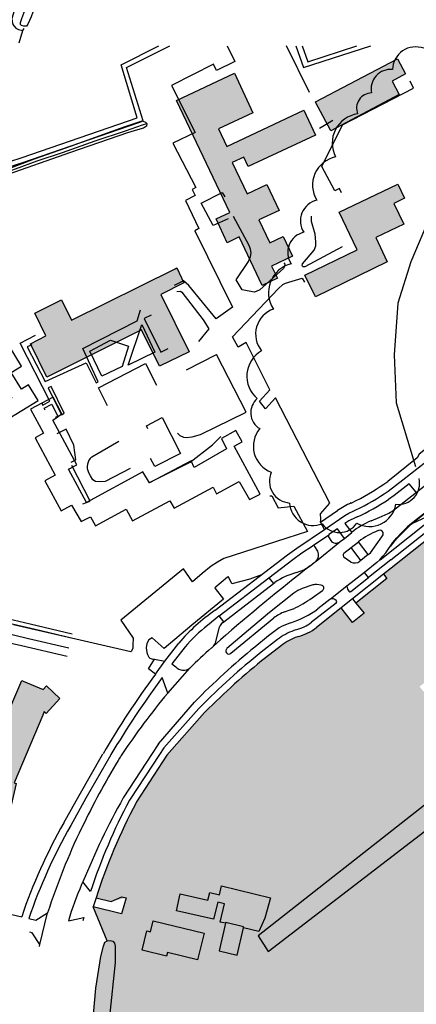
# Model space of a CAD drawing. Header units: metres. Extents: x 89795 to 94000, y 463250 to 466585.
# Tile 208 of 243: x 91341 to 91470, y 465169 to 465488. Entities that reach past the tile are written whole.
import ezdxf

# ---------------------------------------------------------------- set-up
doc = ezdxf.new("R2010")
doc.units = ezdxf.units.M
for name, color, linetype, true_color in [('92.1_Bestaande bebouwing - Existing building H', 7, 'Continuous', 0xb5b6af), ('95.0_water H', 7, 'Continuous', 0xd5e6f0), ('96.0_groen noord H', 7, 'Continuous', 0xb6b449)]:
    doc.layers.add(name, color=color, linetype=linetype, true_color=true_color)
for name, color, linetype in [('95.0_water', 6, 'Continuous'), ('96.0_forest', 71, 'Continuous'), ('XXX_Background', 3, 'Continuous')]:
    doc.layers.add(name, color=color, linetype=linetype)

msp = doc.modelspace()

# ---------------------------------------------------------------- hatches: boundary and pattern name
at = {"layer": '92.1_Bestaande bebouwing - Existing building H'}
for points in [[(91437.33, 465461.13), (91463.78, 465475.12), (91466.39, 465470.2), (91462.09, 465467.89), (91464.36, 465463.49), (91442.22, 465451.75), (91437.26, 465461.09)], [(91411, 465470.42), (91417.04, 465457.66), (91405.92, 465452.45), (91408.61, 465446.72), (91433.55, 465458.47), (91437.24, 465450.38), (91415.49, 465440.24), (91414.04, 465443.3), (91410.26, 465441.49), (91415.11, 465431.39), (91421.51, 465434.41), (91425.48, 465426), (91418.93, 465423.02), (91422.45, 465415.6), (91426.81, 465417.65), (91429.83, 465411.28), (91423.07, 465408.02), (91424.92, 465404.12), (91419.98, 465401.77), (91412.55, 465417.45), (91408.72, 465415.6), (91405.09, 465423.32), (91409.5, 465425.35), (91392.31, 465461.58)], [(91444.89, 465425.43), (91463.89, 465434.52), (91466.14, 465429.96), (91462.69, 465428.28), (91465.9, 465421.64), (91456.77, 465417.32), (91460.52, 465409.44), (91437.25, 465398.13), (91433.86, 465405.1), (91450.77, 465413.3)], [(91346.38, 465392.85), (91355.08, 465397.13), (91358.27, 465390.58), (91391.88, 465407.15), (91392.4, 465407.51), (91394.65, 465402.57), (91387.23, 465398.8), (91396.42, 465380.32), (91386.79, 465375.69), (91380.93, 465387.41), (91350.24, 465372.09), (91344.99, 465382.93), (91349.98, 465385.47)], [(91348.96, 465262.74), (91349.45, 465263.89), (91350.04, 465263.33), (91354.53, 465268.16), (91350.21, 465272.19), (91349.12, 465271.03), (91342.67, 465273.75), (91342.15, 465273.97), (91336.16, 465259.86), (91323.62, 465265.2), (91326.73, 465278.49), (91328.12, 465278.17), (91329.41, 465283.77), (91330.48, 465283.53), (91330.55, 465283.83), (91320, 465286.26), (91319.19, 465286.44), (91318.46, 465283.24), (91316.84, 465283.61), (91316.07, 465280.25), (91317.69, 465279.88), (91312.91, 465258.78), (91321.82, 465256.74), (91321.98, 465257.48), (91334.11, 465254.71), (91332.12, 465250), (91326.17, 465235.96), (91329.67, 465234.48), (91329.02, 465232.95), (91332.24, 465231.59), (91332.89, 465233.11), (91335.87, 465231.85), (91336.25, 465232.73), (91338.38, 465232.18), (91340.34, 465240.64), (91339.67, 465240.8), (91343.56, 465250)], [(91422.76, 465203.64), (91406.84, 465207.58), (91406.2, 465204.59), (91403.05, 465205.41), (91402.42, 465202.85), (91393.5, 465204.97), (91392.22, 465199.41), (91404.28, 465196.74), (91405.68, 465202.2), (91407.79, 465201.7), (91406.46, 465195.8), (91408.17, 465195.4), (91408.22, 465195.63), (91413.99, 465194.22), (91413.92, 465193.9), (91418.88, 465192.76), (91420.88, 465197.03)], [(91401.18, 465192.21), (91384.7, 465196.22), (91383.83, 465192.64), (91382.67, 465192.92), (91381.15, 465186.71), (91389.05, 465184.78), (91389.32, 465185.92), (91399.07, 465183.55)], [(91413.92, 465193.9), (91413.99, 465194.22), (91408.22, 465195.63), (91408.17, 465195.4), (91406.11, 465186.47), (91411.91, 465185.13)]]:
    msp.add_hatch(color=256, dxfattribs=at).paths.add_polyline_path(points)
at = {"layer": '95.0_water H'}
h = msp.add_hatch(color=256, dxfattribs=at)
h.paths.add_polyline_path([(91475.51, 465227.34), (91477.03, 465229.48), (91477.25, 465234.49), (91473.65, 465234.49), (91472.6, 465233.67), (91418.76, 465191.3), (91421.91, 465186.28)])
h.paths.add_polyline_path([(91669.17, 465212.12, -0.290935), (91665.16, 465216.02), (91654.82, 465259.51), (91649.15, 465254.83), (91649.35, 465253.79), (91658.62, 465215.81, -0.210935), (91652.81, 465206.04), (91612.18, 465177.14), (91568.29, 465149.32), (91560.02, 465142.12), (91541.91, 465129.06), (91479.73, 465217.43), (91477.04, 465215.66), (91539.38, 465127.11, 0.495008), (91544.52, 465125.39), (91571.44, 465143.7), (91655.53, 465202.3, -0.112366), (91670.82, 465205.15)])
h.paths.add_polyline_path([(91732.81, 465286.5), (91734.98, 465286.89), (91736.52, 465287.64), (91736.86, 465292.5, 0.049951), (91720.2, 465292.34, 0.165432), (91705.62, 465285.53), (91698.72, 465278.92, 0.116786), (91692.43, 465269.18), (91699.76, 465263.93), (91700.13, 465267.95), (91703.65, 465274.28), (91713.75, 465281.81), (91719.09, 465284.05)])
at = {"layer": '95.0_water H', "ltscale": 5}
h = msp.add_hatch(color=256, dxfattribs=at)
edge = h.paths.add_edge_path()
edge.add_line((91734.67, 465059.41), (91723.55, 465061.08))
edge.add_line((91723.55, 465061.08), (91718.76, 465061.81))
edge.add_line((91718.76, 465061.81), (91714.8, 465062.42))
edge.add_line((91714.8, 465062.42), (91642, 465073.57))
edge.add_line((91642, 465073.57), (91619.88, 465077.02))
edge.add_line((91619.88, 465077.02), (91599.95, 465080.24))
edge.add_line((91599.95, 465080.24), (91583.13, 465082.56))
edge.add_line((91583.13, 465082.56), (91569.09, 465084.94))
edge.add_line((91569.09, 465084.94), (91559.57, 465086.62))
edge.add_line((91559.57, 465086.62), (91548.15, 465088.47))
edge.add_line((91548.15, 465088.47), (91539.52, 465090.14))
edge.add_line((91539.52, 465090.14), (91530.77, 465092.17))
edge.add_line((91530.77, 465092.17), (91521.48, 465094.06))
edge.add_line((91521.48, 465094.06), (91513.04, 465096.16))
edge.add_line((91513.04, 465096.16), (91500.6, 465098.92))
edge.add_line((91500.6, 465098.92), (91500, 465099.07))
edge.add_line((91500, 465099.07), (91489.21, 465101.73))
edge.add_line((91489.21, 465101.73), (91470.09, 465105.94))
edge.add_line((91470.09, 465105.94), (91452, 465109.89))
edge.add_line((91452, 465109.89), (91434.93, 465113.97))
edge.add_line((91434.93, 465113.97), (91412.82, 465119.1))
edge.add_line((91412.82, 465119.1), (91400.82, 465121.68))
edge.add_line((91400.82, 465121.68), (91391.48, 465123.72))
edge.add_line((91391.48, 465123.72), (91383.89, 465125.12))
edge.add_line((91383.89, 465125.12), (91373.26, 465127.26))
edge.add_arc((91373.03, 465126.08), 1.21, 78.8657, 186.5372)
edge.add_line((91371.83, 465125.94), (91371.91, 465125.24))
edge.add_arc((91370.8, 465125.1), 1.12, -171.4289, 7.3278, ccw=False)
edge.add_line((91369.69, 465124.93), (91369.03, 465129.1))
edge.add_line((91369.03, 465129.1), (91368.43, 465129.74))
edge.add_line((91368.43, 465129.74), (91367.91, 465131.53))
edge.add_line((91367.91, 465131.53), (91365.78, 465144.67))
edge.add_line((91365.78, 465144.67), (91365.31, 465150.2))
edge.add_line((91365.31, 465150.2), (91365.15, 465157.67))
edge.add_line((91365.15, 465157.67), (91365.42, 465165.86))
edge.add_line((91365.42, 465165.86), (91366.13, 465174.45))
edge.add_line((91366.13, 465174.45), (91367.81, 465184.71))
edge.add_line((91367.81, 465184.71), (91368.68, 465188.03))
edge.add_line((91368.68, 465188.03), (91369.07, 465189.25))
edge.add_line((91369.07, 465189.25), (91369.79, 465189.75))
edge.add_line((91369.79, 465189.75), (91370.81, 465189.89))
edge.add_line((91370.81, 465189.89), (91371.65, 465189.65))
edge.add_line((91371.65, 465189.65), (91372.22, 465189))
edge.add_line((91372.22, 465189), (91372.4, 465188.04))
edge.add_line((91372.4, 465188.04), (91372.4, 465186.72))
edge.add_line((91372.4, 465186.72), (91372.38, 465182.7))
edge.add_line((91372.38, 465182.7), (91370.61, 465165.25))
edge.add_line((91370.61, 465165.25), (91370.38, 465159.19))
edge.add_line((91370.38, 465159.19), (91370.48, 465150.95))
edge.add_line((91370.48, 465150.95), (91370.8, 465144.31))
edge.add_line((91370.8, 465144.31), (91371.34, 465139.79))
edge.add_line((91371.34, 465139.79), (91371.87, 465136.86))
edge.add_line((91371.87, 465136.86), (91372.57, 465135.8))
edge.add_line((91372.57, 465135.8), (91374.3, 465134.38))
edge.add_line((91374.3, 465134.38), (91381.59, 465132.83))
edge.add_line((91381.59, 465132.83), (91384.16, 465132.08))
edge.add_line((91384.16, 465132.08), (91390.25, 465130.71))
edge.add_line((91390.25, 465130.71), (91407.34, 465126.91))
edge.add_line((91407.34, 465126.91), (91421.68, 465123.48))
edge.add_line((91421.68, 465123.48), (91428.04, 465122.05))
edge.add_line((91428.04, 465122.05), (91438.42, 465119.79))
edge.add_line((91438.42, 465119.79), (91461.92, 465114.26))
edge.add_line((91461.92, 465114.26), (91484.27, 465109.24))
edge.add_line((91484.27, 465109.24), (91500, 465105.59))
edge.add_line((91500, 465105.59), (91504.1, 465104.64))
edge.add_line((91504.1, 465104.64), (91518.07, 465101.46))
edge.add_line((91518.07, 465101.46), (91529.18, 465098.81))
edge.add_line((91529.18, 465098.81), (91538.33, 465096.88))
edge.add_line((91538.33, 465096.88), (91552.97, 465094.16))
edge.add_line((91552.97, 465094.16), (91566.77, 465091.49))
edge.add_line((91566.77, 465091.49), (91579.3, 465089.48))
edge.add_line((91579.3, 465089.48), (91593.7, 465087.13))
edge.add_line((91593.7, 465087.13), (91621.59, 465082.94))
edge.add_line((91621.59, 465082.94), (91672.57, 465075.12))
edge.add_line((91672.57, 465075.12), (91714.03, 465068.81))
edge.add_line((91714.03, 465068.81), (91716.01, 465068.52))
edge.add_line((91716.01, 465068.52), (91719.97, 465067.93))
edge.add_line((91719.97, 465067.93), (91735.61, 465065.6))
edge.add_line((91735.61, 465065.6), (91734.67, 465059.41))
at = {"layer": '96.0_groen noord H'}
h = msp.add_hatch(color=256, dxfattribs=at)
edge = h.paths.add_edge_path()
edge.add_line((91376, 465203.64), (91371.1, 465202.45))
edge.add_line((91371.1, 465202.45), (91376, 465203.64))
edge.add_line((91376, 465203.64), (91374.46, 465198.42))
edge.add_line((91374.46, 465198.42), (91365.31, 465200.73))
edge.add_line((91365.31, 465200.73), (91369.79, 465189.75))
edge.add_line((91369.79, 465189.75), (91370.81, 465189.89))
edge.add_line((91370.81, 465189.89), (91371.65, 465189.65))
edge.add_line((91371.65, 465189.65), (91372.22, 465189))
edge.add_line((91372.22, 465189), (91372.4, 465188.04))
edge.add_line((91372.4, 465188.04), (91372.4, 465186.72))
edge.add_line((91372.4, 465186.72), (91372.38, 465182.7))
edge.add_line((91372.38, 465182.7), (91370.61, 465165.25))
edge.add_line((91370.61, 465165.25), (91370.38, 465159.19))
edge.add_line((91370.38, 465159.19), (91370.48, 465150.95))
edge.add_line((91370.48, 465150.95), (91370.8, 465144.31))
edge.add_line((91370.8, 465144.31), (91371.34, 465139.79))
edge.add_line((91371.34, 465139.79), (91371.87, 465136.86))
edge.add_line((91371.87, 465136.86), (91372.57, 465135.8))
edge.add_line((91372.57, 465135.8), (91374.3, 465134.38))
edge.add_line((91374.3, 465134.38), (91381.59, 465132.83))
edge.add_line((91381.59, 465132.83), (91384.16, 465132.08))
edge.add_line((91384.16, 465132.08), (91390.25, 465130.71))
edge.add_line((91390.25, 465130.71), (91407.34, 465126.91))
edge.add_line((91407.34, 465126.91), (91421.68, 465123.48))
edge.add_line((91421.68, 465123.48), (91428.04, 465122.05))
edge.add_line((91428.04, 465122.05), (91438.42, 465119.79))
edge.add_line((91438.42, 465119.79), (91461.92, 465114.26))
edge.add_line((91461.92, 465114.26), (91484.27, 465109.24))
edge.add_line((91484.27, 465109.24), (91500, 465105.59))
edge.add_line((91500, 465105.59), (91504.1, 465104.64))
edge.add_line((91504.1, 465104.64), (91518.07, 465101.46))
edge.add_line((91518.07, 465101.46), (91529.18, 465098.81))
edge.add_line((91529.18, 465098.81), (91538.33, 465096.88))
edge.add_line((91538.33, 465096.88), (91552.97, 465094.16))
edge.add_line((91552.97, 465094.16), (91566.77, 465091.49))
edge.add_line((91566.77, 465091.49), (91579.3, 465089.48))
edge.add_line((91579.3, 465089.48), (91593.7, 465087.13))
edge.add_line((91593.7, 465087.13), (91621.59, 465082.94))
edge.add_line((91621.59, 465082.94), (91672.57, 465075.12))
edge.add_line((91672.57, 465075.12), (91714.03, 465068.81))
edge.add_line((91714.03, 465068.81), (91716.01, 465068.52))
edge.add_line((91716.01, 465068.52), (91719.97, 465067.93))
edge.add_line((91719.97, 465067.93), (91735.61, 465065.6))
edge.add_line((91735.61, 465065.6), (91744.77, 465125.82))
edge.add_arc((91732.91, 465127.62), 12, 351.3506, 410.9458)
edge.add_line((91740.47, 465136.94), (91678.5, 465187.22))
edge.add_arc((91688.58, 465199.65), 16, 193.3717, 230.9458, ccw=False)
edge.add_line((91673.01, 465195.95), (91670.82, 465205.15))
edge.add_line((91670.82, 465205.15), (91670.77, 465205.15))
edge.add_arc((91669.43, 465170.13), 35.05, 87.8044, 113.3683)
edge.add_line((91655.53, 465202.3), (91571.44, 465143.7))
edge.add_line((91571.44, 465143.7), (91544.52, 465125.39))
edge.add_arc((91542.61, 465128.21), 3.41, 198.8774, 304.2207, ccw=False)
edge.add_line((91539.38, 465127.11), (91477.04, 465215.66))
edge.add_line((91477.04, 465215.66), (91479.73, 465217.43))
edge.add_line((91479.73, 465217.43), (91541.91, 465129.06))
edge.add_line((91541.91, 465129.06), (91560.02, 465142.12))
edge.add_line((91560.02, 465142.12), (91568.29, 465149.32))
edge.add_line((91568.29, 465149.32), (91612.18, 465177.14))
edge.add_line((91612.18, 465177.14), (91652.81, 465206.04))
edge.add_arc((91644.65, 465217.5), 14.07, 305.4294, 353.0737)
edge.add_line((91658.62, 465215.81), (91649.35, 465253.79))
edge.add_line((91649.35, 465253.79), (91649.15, 465254.83))
edge.add_line((91649.15, 465254.83), (91654.82, 465259.51))
edge.add_line((91654.82, 465259.51), (91665.16, 465216.02))
edge.add_arc((91670.23, 465217.22), 5.21, 193.3716, 258.258)
edge.add_line((91669.17, 465212.12), (91657.21, 465262.41))
edge.add_line((91657.21, 465262.41), (91649.17, 465255.6))
edge.add_line((91649.17, 465255.6), (91622.19, 465247.19))
edge.add_line((91622.19, 465247.19), (91600.85, 465245.28))
edge.add_line((91600.85, 465245.28), (91578.05, 465228.44))
edge.add_line((91578.05, 465228.44), (91576.79, 465228.69))
edge.add_line((91576.79, 465228.69), (91549.51, 465210.41))
edge.add_arc((91551.52, 465206.97), 3.99, 120.379, 222.8661)
edge.add_line((91548.6, 465204.26), (91541.7, 465199.61))
edge.add_line((91541.7, 465199.61), (91539.93, 465197.15))
edge.add_line((91539.93, 465197.15), (91540.52, 465193.56))
edge.add_line((91540.52, 465193.56), (91540.89, 465193.02))
edge.add_line((91540.89, 465193.02), (91551.34, 465200.05))
edge.add_line((91551.34, 465200.05), (91560.6, 465186.28))
edge.add_line((91560.6, 465186.28), (91570.68, 465172.2))
edge.add_line((91570.68, 465172.2), (91556.07, 465162.38))
edge.add_line((91556.07, 465162.38), (91546.03, 465177.31))
edge.add_line((91546.03, 465177.31), (91546.65, 465177.29))
edge.add_line((91546.65, 465177.29), (91537.57, 465190.78))
edge.add_line((91537.57, 465190.78), (91530, 465202.04))
edge.add_line((91530, 465202.04), (91572.1, 465230.51))
edge.add_line((91572.1, 465230.51), (91593.66, 465245.3))
edge.add_arc((91591.09, 465249.06), 4.55, 304.4469, 401.508)
edge.add_line((91594.5, 465252.07), (91545.78, 465319.93))
edge.add_arc((91543.37, 465318.19), 2.97, 35.6736, 125.4743)
edge.add_line((91541.64, 465320.61), (91535.91, 465316.54))
edge.add_arc((91537.77, 465313.94), 3.19, 125.4533, 224.8186)
edge.add_line((91535.5, 465311.68), (91534.83, 465307.49))
edge.add_line((91534.83, 465307.49), (91506.85, 465287.72))
edge.add_arc((91505.7, 465289.35), 1.99, 215.2111, 305.2437, ccw=False)
edge.add_line((91504.07, 465288.2), (91480.51, 465321.58))
edge.add_arc((91482.14, 465322.73), 1.99, 124.6156, 215.2119, ccw=False)
edge.add_line((91481.01, 465324.37), (91508.2, 465343.14))
edge.add_arc((91509.9, 465340.67), 3, 44.2508, 124.6162, ccw=False)
edge.add_arc((91514.92, 465345.56), 4, 224.2513, 292.7635)
edge.add_line((91516.47, 465341.87), (91523.27, 465346.55))
edge.add_arc((91521.55, 465349.06), 3.04, 304.5299, 395.7823)
edge.add_line((91524.02, 465350.84), (91518.45, 465358.57))
edge.add_line((91518.45, 465358.57), (91506.23, 465348.8))
edge.add_line((91506.23, 465348.8), (91504.17, 465346.17))
edge.add_line((91504.17, 465346.17), (91502.68, 465343.97))
edge.add_line((91502.68, 465343.97), (91502.12, 465343.21))
edge.add_line((91502.12, 465343.21), (91501.53, 465342.47))
edge.add_line((91501.53, 465342.47), (91500.92, 465341.75))
edge.add_line((91500.92, 465341.75), (91500.28, 465341.06))
edge.add_line((91500.28, 465341.06), (91499.61, 465340.39))
edge.add_line((91499.61, 465340.39), (91498.92, 465339.75))
edge.add_line((91498.92, 465339.75), (91461.79, 465310.34))
edge.add_line((91461.79, 465310.34), (91459.27, 465308.35))
edge.add_line((91459.27, 465308.35), (91460.39, 465306.91))
edge.add_line((91460.39, 465306.91), (91450.38, 465298.98))
edge.add_line((91450.38, 465298.98), (91453.02, 465295.69))
edge.add_line((91453.02, 465295.69), (91449.31, 465292.75))
edge.add_line((91449.31, 465292.75), (91445.56, 465297.49))
edge.add_line((91445.56, 465297.49), (91437.65, 465291.13))
edge.add_arc((91427.37, 465304.28), 16.69, 285.2135, 307.9943, ccw=False)
edge.add_line((91431.75, 465288.18), (91431.42, 465288.08))
edge.add_arc((91437.02, 465271.4), 17.6, 108.5643, 127.7393)
edge.add_line((91426.25, 465285.32), (91421.09, 465281.31))
edge.add_arc((91562.24, 465104.17), 226.49, 128.5481, 135.186)
edge.add_line((91401.56, 465263.8), (91401.37, 465263.6))
edge.add_line((91401.37, 465263.6), (91389.13, 465249.78))
edge.add_line((91389.13, 465249.78), (91379.32, 465234.66))
edge.add_line((91379.32, 465234.66), (91379.18, 465234.36))
edge.add_arc((91539.21, 465148.81), 181.47, 151.8696, 162.403)
edge.add_line((91366.23, 465203.67), (91371.1, 465202.45))
edge.add_line((91371.1, 465202.45), (91376, 465203.64))
h.paths.add_polyline_path([(91548.45, 465276.86), (91553.78, 465270.13), (91563.59, 465277.92), (91566.78, 465273.79), (91570.5, 465276.6), (91576.46, 465268.81), (91576.22, 465268.63), (91589.01, 465252.44), (91579.54, 465244.96), (91575.33, 465250.2), (91568.52, 465244.8), (91558.84, 465257.01), (91552.15, 465251.67), (91543.56, 465262.5), (91547.59, 465265.63), (91542.42, 465272.27), (91548.33, 465277)], flags=16)
edge = h.paths.add_edge_path(flags=16)
edge.add_line((91553.69, 465302.7), (91542.45, 465294.78))
edge.add_arc((91559.55, 465265.05), 34.29, 119.9122, 157.4291)
edge.add_arc((91536.15, 465274.78), 8.96, 157.4286, 205.6367)
edge.add_arc((91525.9, 465269.86), 2.41, -138.4509, 25.6358, ccw=False)
edge.add_line((91524.1, 465268.26), (91520.84, 465271.89))
edge.add_arc((91512.51, 465264.43), 11.18, 41.8951, 87.1276)
edge.add_arc((91513.21, 465278.34), 2.75, 123.7723, 267.127, ccw=False)
edge.add_line((91511.68, 465280.63), (91550.87, 465306.84))
edge.add_arc((91552.27, 465304.76), 2.51, -55.3524, 123.7722, ccw=False)
edge.add_line((91553.69, 465302.7), (91553.69, 465302.7))
h.paths.add_polyline_path([(91497.58, 465220.11), (91502.16, 465213.83), (91508.61, 465218.52), (91509.5, 465217.31), (91515.96, 465222.01), (91516.84, 465220.8), (91523.64, 465225.74), (91518.23, 465233.18), (91523.15, 465236.75), (91522.8, 465237.23), (91532.05, 465243.96), (91528.36, 465249.04), (91529.59, 465249.93), (91515.69, 465269.04), (91506.42, 465262.3), (91518.96, 465245.05), (91519.33, 465245.32), (91520.69, 465243.45), (91519.08, 465242.27), (91518.78, 465242.68), (91500.66, 465229.51), (91504.06, 465224.82)], flags=16)
h.paths.add_polyline_path([(91491.45, 465283.67), (91501.36, 465270.72), (91496.88, 465267.21), (91491.77, 465273.92), (91480.25, 465265.29), (91478.33, 465267.53), (91475.62, 465266.25), (91470.98, 465272), (91483.13, 465281.43), (91480.73, 465284.79), (91480.48, 465285.06), (91484.36, 465287.91), (91475.68, 465299.63), (91483.48, 465305.49), (91485.31, 465303.07), (91488.43, 465305.38), (91491.54, 465301.21), (91488.01, 465298.58), (91496.4, 465287.18)], flags=16)
h.paths.add_polyline_path([(91475.51, 465227.34), (91477.03, 465229.48), (91477.25, 465234.49), (91473.65, 465234.49), (91472.6, 465233.67), (91418.76, 465191.3), (91421.91, 465186.28)], flags=16)
h.paths.add_polyline_path([(91413.92, 465193.9), (91411.91, 465185.13), (91406.11, 465186.47), (91408.17, 465195.4), (91406.46, 465195.8), (91407.79, 465201.7), (91405.68, 465202.2), (91404.28, 465196.74), (91392.22, 465199.41), (91393.5, 465204.97), (91402.42, 465202.85), (91403.05, 465205.41), (91406.2, 465204.59), (91406.84, 465207.58), (91422.76, 465203.64), (91420.88, 465197.03), (91418.88, 465192.76)], flags=16)
h.paths.add_polyline_path([(91401.18, 465192.21), (91399.07, 465183.55), (91389.32, 465185.92), (91389.05, 465184.78), (91381.15, 465186.71), (91382.67, 465192.92), (91383.83, 465192.64), (91384.7, 465196.22)], flags=16)

# ---------------------------------------------------------------- linework, layer by layer
at = {"layer": '95.0_water'}
msp.add_lwpolyline([(91475.51, 465227.34), (91477.03, 465229.48), (91477.25, 465234.49), (91473.65, 465234.49), (91472.6, 465233.67), (91418.76, 465191.3), (91421.91, 465186.28)], close=True, dxfattribs=at)
msp.add_lwpolyline([(91365.42, 465165.86), (91366.13, 465174.45), (91367.81, 465184.71), (91368.68, 465188.03), (91369.07, 465189.25), (91369.79, 465189.75), (91370.81, 465189.89), (91371.65, 465189.65), (91372.22, 465189), (91372.4, 465188.04), (91372.4, 465186.72), (91372.38, 465182.7), (91370.61, 465165.25)], dxfattribs=at)
at = {"layer": '96.0_forest'}
msp.add_lwpolyline([(91472.31, 465478.48, 0.520567), (91462.24, 465471.58, 0.520567), (91455.44, 465464.03, 0.520567), (91450.91, 465457.26, 0.520567), (91443.79, 465443.38, 0.520567), (91437.72, 465429.34, 0.520567), (91433.46, 465418.95, 0.520567), (91429.38, 465408.8, 0.520567), (91423.67, 465394.14, 0.520567), (91419.81, 465380.62, 0.520567), (91418.42, 465365.15, 0.520567), (91419.24, 465355.44, 0.520567), (91422.97, 465341.4, 0.520567), (91428.91, 465331.38, 0.520567), (91439.44, 465324.68, 0.520567), (91450.63, 465324.84, 0.520567), (91463.3, 465330.99, 0.520567), (91470.81, 465339.27, 0.520567)], format="xyb", dxfattribs=at)
at = {"layer": 'XXX_Background'}
for p, q in [((91374.32, 465473.09), (91386.53, 465479.3)), ((91376.12, 465472.32), (91390.12, 465479.3)), ((91408.63, 465479.3), (91411.21, 465474.2)), ((91435.29, 465464.23), (91427.9, 465479.3)), ((91430.95, 465479.3), (91433.44, 465472.29)), ((91432.96, 465479.3), (91434.83, 465474.07)), ((91433.44, 465472.29), (91455.16, 465479.3)), ((91434.83, 465474.07), (91450.66, 465479.3)), ((91379.49, 465455.94), (91374.32, 465473.09)), ((91381.5, 465455.03), (91376.12, 465472.32)), ((91404.21, 465473.36), (91390.65, 465466.48)), ((91405.2, 465471.29), (91404.21, 465473.36)), ((91411.21, 465474.2), (91405.2, 465471.29)), ((91390.65, 465466.48), (91398.32, 465451.29)), ((91469.06, 465465.55), (91467.91, 465467.85)), ((91445.99, 465453.69), (91469.06, 465465.55)), ((91342.24, 465441.47), (91380.11, 465454.43)), ((91342.35, 465443.11), (91379.49, 465455.94)), ((91380.11, 465454.43), (91381.5, 465455.03)), ((91438.61, 465452.65), (91442.94, 465455.25)), ((91439.31, 465440.3), (91445.99, 465453.69)), ((91398.32, 465451.29), (91391.12, 465447.84)), ((91391.12, 465447.84), (91398.48, 465433.4)), ((91331.54, 465438.16), (91342.24, 465441.47)), ((91333.35, 465440.31), (91342.35, 465443.11)), ((91443.58, 465432.35), (91439.31, 465440.3)), ((91398.26, 465430.88), (91395.17, 465429.24)), ((91398.48, 465433.4), (91397.32, 465432.76)), ((91397.32, 465432.76), (91398.26, 465430.88)), ((91400.22, 465428.41), (91407.1, 465431.82)), ((91407.1, 465431.82), (91407.94, 465430.46)), ((91445.04, 465433.12), (91443.58, 465432.35)), ((91445.75, 465431.74), (91445.04, 465433.12)), ((91395.17, 465429.24), (91399.45, 465420.2)), ((91404.1, 465421.15), (91400.22, 465428.41)), ((91408.95, 465423.28), (91404.1, 465421.15)), ((91415.78, 465414.69), (91410.73, 465424.06)), ((91435.95, 465422.45), (91436, 465423.23)), ((91435.97, 465422.4), (91435.95, 465422.45)), ((91437.19, 465418.35), (91435.97, 465422.4)), ((91436, 465423.23), (91435.99, 465424.22)), ((91399.45, 465420.2), (91398.16, 465419.4)), ((91398.16, 465419.4), (91410.4, 465394.74)), ((91437.39, 465415.92), (91437.19, 465418.35)), ((91437.43, 465414.56), (91437.39, 465415.92)), ((91416.23, 465413.46), (91415.78, 465414.69)), ((91416.21, 465411.17), (91416.5, 465412.33)), ((91416.5, 465412.33), (91416.23, 465413.46)), ((91433.07, 465408.75), (91436.88, 465413.14)), ((91445.95, 465414.25), (91433.79, 465407.84)), ((91436.88, 465413.14), (91437.43, 465414.56)), ((91411.62, 465403.6), (91415.59, 465409.46)), ((91415.59, 465409.46), (91416.21, 465411.17)), ((91426.98, 465409.13), (91427.4, 465408.67)), ((91427.4, 465408.67), (91427.37, 465408.16)), ((91433, 465408.23), (91433.07, 465408.75)), ((91426.89, 465407.3), (91419.28, 465400.4)), ((91427.37, 465408.16), (91426.89, 465407.3)), ((91433.18, 465407.84), (91433, 465408.23)), ((91433.79, 465407.84), (91433.18, 465407.84)), ((91394.5, 465403.22), (91391.49, 465401.72)), ((91396.25, 465401.78), (91394.5, 465403.22)), ((91413.56, 465400.35), (91411.62, 465403.6)), ((91426.66, 465402.04), (91427.52, 465402.5)), ((91427.52, 465402.5), (91433, 465404.13)), ((91433, 465404.13), (91433.67, 465402.86)), ((91392.34, 465399.86), (91393.61, 465399.87)), ((91393.61, 465399.87), (91393.99, 465399.55)), ((91393.99, 465399.55), (91400.95, 465390.61)), ((91405.07, 465391), (91396.25, 465401.78)), ((91410.39, 465385.13), (91425.31, 465400.82)), ((91417.42, 465399.57), (91413.56, 465400.35)), ((91418.02, 465399.81), (91417.42, 465399.57)), ((91419.28, 465400.4), (91418.02, 465399.81)), ((91425.31, 465400.82), (91426.66, 465402.04)), ((91379.48, 465390.31), (91380.6, 465393.92)), ((91410.4, 465394.74), (91405.07, 465391)), ((91361.92, 465381.34), (91379.48, 465390.31)), ((91384.07, 465392.2), (91381.82, 465391.04)), ((91381.82, 465391.04), (91387.17, 465380.14)), ((91400.95, 465390.61), (91402.75, 465387.72)), ((91376.67, 465376.02), (91381, 465389.12)), ((91381, 465389.12), (91385.25, 465380.23)), ((91402.75, 465387.72), (91399.4, 465383.63)), ((91341.7, 465383.14), (91346.63, 465385.66)), ((91351.24, 465364.29), (91341.7, 465383.14)), ((91364.21, 465380.51), (91370.86, 465384.09)), ((91370.86, 465384.09), (91376.7, 465382.12)), ((91412.26, 465381.84), (91410.39, 465385.13)), ((91414.87, 465383.28), (91412.26, 465381.84)), ((91422.54, 465368.01), (91414.87, 465383.28)), ((91345.46, 465382.57), (91343.9, 465381.87)), ((91343.9, 465381.87), (91349.7, 465370.67)), ((91366.93, 465370.56), (91361.92, 465381.34)), ((91368.05, 465372.4), (91364.21, 465380.51)), ((91376.7, 465382.12), (91374.67, 465375.52)), ((91385.25, 465380.23), (91376.67, 465376.02)), ((91387.17, 465380.14), (91389.62, 465381.4)), ((91349.7, 465370.67), (91362.99, 465376.68)), ((91362.99, 465376.68), (91366.22, 465370.24)), ((91395.47, 465374.46), (91405.17, 465379.47)), ((91414.86, 465360.72), (91405.17, 465379.47)), ((91366.99, 465368.68), (91382.27, 465376.47)), ((91374.67, 465375.52), (91368.05, 465372.4)), ((91382.27, 465376.47), (91385.82, 465369.54)), ((91366.22, 465370.24), (91366.93, 465370.56)), ((91351.65, 465369.07), (91350.74, 465368.64)), ((91350.74, 465368.64), (91354.98, 465359.96)), ((91355.93, 465360.46), (91351.65, 465369.07)), ((91369.03, 465364.53), (91366.99, 465368.68)), ((91419.19, 465364.35), (91422.54, 465368.01)), ((91348.95, 465363.05), (91351.24, 465364.29)), ((91369.93, 465362.84), (91369.03, 465364.53)), ((91421.05, 465361.84), (91419.19, 465364.35)), ((91424.37, 465365.46), (91421.05, 465361.84)), ((91441.91, 465331.33), (91424.37, 465365.46)), ((91348.69, 465363.56), (91348.95, 465363.05)), ((91349.4, 465362.06), (91351.88, 465363.36)), ((91349.74, 465361.42), (91349.4, 465362.06)), ((91351.88, 465363.36), (91353.81, 465359.37)), ((91353.81, 465359.37), (91353.02, 465359.08)), ((91354.98, 465359.96), (91355.93, 465360.46)), ((91382.54, 465356.4), (91387.65, 465359.01)), ((91387.65, 465359.01), (91393.55, 465347.43)), ((91400.09, 465353.57), (91414.86, 465360.72)), ((91356.49, 465355.22), (91353.52, 465353.72)), ((91359.04, 465350.14), (91356.49, 465355.22)), ((91383, 465355.34), (91382.54, 465356.4)), ((91364.81, 465346.32), (91373.58, 465351.37)), ((91392.55, 465353.99), (91393.38, 465353.2)), ((91393.38, 465353.2), (91394.59, 465352.64)), ((91394.59, 465352.64), (91395.56, 465352.62)), ((91395.56, 465352.62), (91397.3, 465352.78)), ((91397.3, 465352.78), (91400.09, 465353.57)), ((91403.98, 465350.22), (91406.58, 465352.85)), ((91359.65, 465345.38), (91359.04, 465350.14)), ((91396.66, 465344.64), (91403.98, 465350.22)), ((91498.27, 465348.33), (91467.87, 465324.3)), ((91358.18, 465344.6), (91359.65, 465345.38)), ((91385.2, 465343.2), (91383.88, 465345.75)), ((91393.55, 465347.43), (91385.2, 465343.2)), ((91364.27, 465332.02), (91358.33, 465343.5)), ((91377.26, 465342.59), (91369.19, 465338.32)), ((91383.49, 465338.06), (91396.66, 465344.64)), ((91363.85, 465341.09), (91363.79, 465341.19)), ((91364.4, 465340.12), (91363.85, 465341.09)), ((91365.16, 465338.93), (91364.4, 465340.12)), ((91366.02, 465338.35), (91365.16, 465338.93)), ((91367.35, 465338.2), (91366.02, 465338.35)), ((91369.19, 465338.32), (91367.35, 465338.2)), ((91422.5, 465333.73), (91423.1, 465333.67)), ((91423.1, 465333.67), (91425.21, 465329.78)), ((91448.85, 465331.38), (91450.48, 465332.18)), ((91361.95, 465331.12), (91364.27, 465332.02)), ((91425.21, 465329.78), (91430.28, 465330.37)), ((91430.28, 465330.37), (91434.67, 465322.19)), ((91438.85, 465325.13), (91444.4, 465328.92)), ((91438.86, 465327.84), (91441.91, 465331.33)), ((91449.44, 465328.72), (91450.35, 465329.14)), ((91478.8, 465329.25), (91458.22, 465312.91)), ((91438.85, 465325.13), (91439.05, 465325.98)), ((91439.03, 465326.17), (91438.86, 465327.84)), ((91439.05, 465325.98), (91439.03, 465326.17)), ((91440.19, 465322.86), (91446.76, 465327.34)), ((91446.76, 465327.34), (91448.08, 465328.07)), ((91448.08, 465328.07), (91449.44, 465328.72)), ((91450.77, 465326.87), (91449.43, 465326.3)), ((91455.33, 465325.65), (91458.11, 465326.78)), ((91431.19, 465316.73), (91440.19, 465322.86)), ((91440.19, 465322.86), (91438.85, 465325.13)), ((91444.35, 465323.01), (91441.63, 465321.17)), ((91446.67, 465319.94), (91444.35, 465323.01)), ((91446.83, 465324.74), (91448.99, 465321.85)), ((91428.04, 465319.98), (91410.61, 465314.44)), ((91434.67, 465322.19), (91428.04, 465319.98)), ((91436.36, 465317.57), (91441.56, 465321.13)), ((91441.49, 465320.47), (91442.21, 465319.21)), ((91441.63, 465321.17), (91441.56, 465321.13)), ((91445.24, 465318.88), (91446.67, 465319.94)), ((91446.67, 465319.94), (91448.99, 465321.85)), ((91455.05, 465315.25), (91458.71, 465320.48)), ((91457.8, 465322.51), (91457.57, 465322.43)), ((91462.35, 465318.56), (91463.63, 465320.11)), ((91463.63, 465320.11), (91464.99, 465321.6)), ((91428.16, 465314.56), (91431.19, 465316.73)), ((91432.82, 465315.21), (91436.2, 465317.47)), ((91436.2, 465317.47), (91436.36, 465317.57)), ((91438.02, 465315.77), (91437.04, 465317.36)), ((91437.49, 465312.59), (91445.18, 465318.84)), ((91445.18, 465318.84), (91445.24, 465318.88)), ((91446.49, 465315.1), (91448.86, 465316.99)), ((91448.86, 465316.99), (91451.25, 465318.87)), ((91452.01, 465312.83), (91448.86, 465316.99)), ((91454.38, 465314.71), (91451.25, 465318.87)), ((91460.03, 465315.27), (91462.35, 465318.56)), ((91404.8, 465296.67), (91428.16, 465314.56)), ((91407.63, 465313.43), (91405.51, 465312.28)), ((91410.61, 465314.44), (91407.63, 465313.43)), ((91422.17, 465307.2), (91429.98, 465313.13)), ((91429.98, 465313.13), (91432.82, 465315.21)), ((91448.7, 465312.27), (91446.57, 465313.71)), ((91454.38, 465314.71), (91452.01, 465312.83)), ((91454.38, 465314.71), (91455.05, 465315.25)), ((91461.69, 465313.01), (91454.46, 465307.28)), ((91458.11, 465313.02), (91457.1, 465312.09)), ((91458.11, 465313.02), (91459.09, 465314.13)), ((91458.22, 465312.91), (91458.11, 465313.02)), ((91459.09, 465314.13), (91460.03, 465315.27)), ((91394.52, 465310.08), (91374.24, 465293.51)), ((91397.43, 465305.93), (91394.52, 465310.08)), ((91403.51, 465310.95), (91400.54, 465308.58)), ((91405.51, 465312.28), (91403.51, 465310.95)), ((91431.09, 465308.89), (91433.54, 465309.79)), ((91433.54, 465309.79), (91435.57, 465311.07)), ((91435.57, 465311.07), (91436.88, 465312.09)), ((91436.88, 465312.09), (91437.2, 465312.32)), ((91437.2, 465312.32), (91437.49, 465312.59)), ((91452.01, 465312.83), (91451.65, 465312.56)), ((91457.1, 465312.09), (91453.11, 465308.93)), ((91461.79, 465310.34), (91459.27, 465308.35)), ((91400.54, 465308.58), (91397.43, 465305.93)), ((91408.8, 465307.41), (91404.68, 465303.94)), ((91406.11, 465294.89), (91422.17, 465307.2)), ((91409.13, 465307.53), (91408.8, 465307.41)), ((91410.18, 465305.22), (91409.13, 465307.53)), ((91415.99, 465306.77), (91410.18, 465305.22)), ((91419.76, 465308.12), (91415.99, 465306.77)), ((91422.17, 465307.2), (91423.63, 465305.29)), ((91453.11, 465308.93), (91447.45, 465304.47)), ((91448.72, 465302.77), (91454.46, 465307.28)), ((91459.27, 465308.35), (91449.28, 465300.41)), ((91460.39, 465306.91), (91450.38, 465298.98)), ((91454.46, 465307.28), (91453.11, 465308.93)), ((91459.27, 465308.35), (91460.39, 465306.91)), ((91404.68, 465303.94), (91404.75, 465303.76)), ((91404.75, 465303.76), (91407.54, 465300.27)), ((91407.59, 465292.97), (91423.63, 465305.29)), ((91423.63, 465305.29), (91424.07, 465305.63)), ((91436.4, 465304.86), (91432.99, 465303.73)), ((91439.15, 465304.83), (91437.75, 465305.01)), ((91447.45, 465304.47), (91442.12, 465300.22)), ((91447.45, 465304.47), (91447.64, 465303.54)), ((91447.64, 465303.54), (91448.02, 465302.85)), ((91407.54, 465300.27), (91397.24, 465291.88)), ((91430.21, 465302.23), (91422.41, 465295.99)), ((91436.21, 465300.69), (91439.5, 465303.05)), ((91449.28, 465300.41), (91445.56, 465297.49)), ((91448.65, 465302.72), (91448.72, 465302.77)), ((91449.28, 465300.41), (91450.38, 465298.98)), ((91429.11, 465296.79), (91430.1, 465297.15)), ((91443.95, 465299), (91436.03, 465292.81)), ((91445.56, 465297.49), (91437.65, 465291.13)), ((91441.96, 465300.12), (91438.05, 465297.1)), ((91442.12, 465300.22), (91441.96, 465300.12)), ((91444.01, 465299.05), (91443.95, 465299)), ((91443.96, 465299.84), (91444.05, 465299.7)), ((91449.31, 465292.75), (91445.56, 465297.49)), ((91450.38, 465298.98), (91453.02, 465295.69)), ((91406.11, 465294.89), (91402.28, 465291.8)), ((91407.59, 465292.97), (91406.11, 465294.89)), ((91409.85, 465282.77), (91423.79, 465294.21)), ((91422.41, 465295.99), (91416.98, 465291.47)), ((91427.28, 465296.2), (91429.11, 465296.79)), ((91453.02, 465295.69), (91449.31, 465292.75)), ((91377.48, 465283.28), (91339.51, 465291.95)), ((91374.24, 465293.51), (91378.23, 465287.64)), ((91397.24, 465291.88), (91388.29, 465284.3)), ((91405.02, 465286.45), (91406.24, 465291.36)), ((91407.13, 465292.63), (91407.59, 465292.97)), ((91416.98, 465291.47), (91408.55, 465284.26)), ((91425.54, 465290.98), (91422.02, 465288.37)), ((91429.24, 465292.59), (91428.67, 465292.39)), ((91378.23, 465287.64), (91378.11, 465285.49)), ((91384.36, 465287.72), (91383.28, 465287.09)), ((91388.29, 465284.3), (91384.36, 465287.72)), ((91422.02, 465288.37), (91417.67, 465284.78)), ((91430.82, 465290.33), (91430.29, 465290.12)), ((91431.75, 465288.18), (91431.42, 465288.09)), ((91378.17, 465284.43), (91377.73, 465283.43)), ((91378.11, 465285.49), (91378.17, 465284.43)), ((91382.62, 465285.92), (91382.5, 465284.55)), ((91382.5, 465284.55), (91382.64, 465283.01)), ((91383.28, 465287.09), (91382.62, 465285.92)), ((91388.52, 465280.21), (91392.99, 465286.02)), ((91395.03, 465284.82), (91390.72, 465279.3)), ((91403.56, 465284.47), (91404.23, 465285.1)), ((91406.5, 465287.14), (91404.23, 465285.1)), ((91424.96, 465287.21), (91419.67, 465283.09)), ((91426.25, 465285.32), (91421.09, 465281.31)), ((91377.73, 465283.43), (91377.48, 465283.28)), ((91382.64, 465283.01), (91382.83, 465282.36)), ((91382.83, 465282.36), (91383.32, 465281.55)), ((91383.32, 465281.55), (91383.67, 465281.16)), ((91383.67, 465281.16), (91384.56, 465280.87)), ((91383.19, 465277.76), (91385.16, 465280.91)), ((91384.56, 465280.87), (91385.16, 465280.91)), ((91385.16, 465280.91), (91388.52, 465280.21)), ((91385.45, 465275.99), (91388.52, 465280.21)), ((91389.42, 465269.88), (91396.59, 465277.99)), ((91390.72, 465279.3), (91392.04, 465278.34)), ((91385.45, 465275.99), (91383.19, 465277.76)), ((91389.42, 465269.88), (91387.63, 465274.93)), ((91386.45, 465253.48), (91398.09, 465266.94)), ((91399.92, 465265.37), (91399.5, 465264.95)), ((91399.5, 465264.95), (91388.18, 465252.16)), ((91401.56, 465263.8), (91401.37, 465263.6)), ((91386.45, 465253.48), (91384.18, 465250)), ((91360.77, 465236.8), (91368.31, 465250)), ((91370.97, 465249.86), (91362.93, 465235.92)), ((91368.31, 465250), (91368.47, 465250.28)), ((91371.05, 465250), (91370.97, 465249.86)), ((91384.18, 465250), (91375.25, 465236.33)), ((91386.76, 465250), (91377.26, 465235.61)), ((91389.13, 465249.78), (91379.32, 465234.66)), ((91388.18, 465252.16), (91386.76, 465250)), ((91373.81, 465248.84), (91373.34, 465248.04)), ((91355.77, 465227.86), (91360.77, 465236.8)), ((91362.93, 465235.92), (91358.01, 465227)), ((91375.25, 465236.33), (91375.02, 465235.96)), ((91377.26, 465235.61), (91377.07, 465235.23)), ((91379.32, 465234.66), (91379.18, 465234.36)), ((91361.66, 465226.44), (91361.5, 465226.19)), ((91361.97, 465208.82), (91361.54, 465207.91)), ((91364.46, 465205.66), (91361.97, 465208.82)), ((91366.23, 465203.67), (91365.31, 465200.73)), ((91366.23, 465203.67), (91371.1, 465202.45)), ((91371.1, 465202.45), (91374.57, 465204)), ((91376, 465203.64), (91374.46, 465198.42)), ((91374.57, 465204), (91376, 465203.64)), ((91335.7, 465198.97), (91342.15, 465197.55)), ((91346.76, 465196.44), (91350.54, 465198.81)), ((91348.02, 465188.57), (91350.54, 465198.81)), ((91374.46, 465198.42), (91365.31, 465200.73)), ((91344.44, 465196.98), (91346.76, 465196.44)), ((91357.26, 465196.23), (91362.27, 465197.28)), ((91362.27, 465197.28), (91361.96, 465196.21)), ((91345.57, 465192.31), (91344.8, 465192.49)), ((91348.02, 465188.57), (91345.57, 465192.31)), ((91347.86, 465187.93), (91348.02, 465188.57))]:
    msp.add_line(p, q, dxfattribs=at)
for points in [[(91538.17, 465483.71), (91576.43, 465435.93), (91575.38, 465429.92), (91470.89, 465347.16), (91470.25, 465346.04), (91460.67, 465338.37)], [(91462.35, 465318.56), (91468.27, 465324.55), (91498.27, 465348.33), (91513.46, 465360.05), (91523.9, 465368.29), (91571.78, 465405.44), (91574.75, 465407.34), (91578.44, 465409.36), (91582.75, 465411.6), (91586.14, 465413.97), (91588.4, 465415.73), (91606.17, 465429.86)], [(91474.71, 465424.9), (91468.15, 465409.4)], [(91461.98, 465328.68), (91567.29, 465411.11), (91572.42, 465416.19), (91576.41, 465420.84), (91578.75, 465423.34)], [(91468.15, 465409.4), (91463.98, 465395.98)], [(91463.98, 465395.98), (91462.79, 465379.28)], [(91462.79, 465379.28), (91463.38, 465363.78)], [(91463.38, 465363.78), (91469.63, 465343.14)], [(91519.34, 465359.27), (91506.23, 465348.8), (91504.17, 465346.17), (91502.68, 465343.97), (91502.12, 465343.21), (91501.53, 465342.47), (91500.92, 465341.75), (91500.28, 465341.06), (91499.61, 465340.39), (91498.92, 465339.75), (91461.79, 465310.34)], [(91469.88, 465334.86), (91467.62, 465337.58), (91462.77, 465333.81), (91460.91, 465332.54)], [(91401.37, 465263.6), (91389.13, 465249.78)], [(91369.79, 465189.75), (91365.31, 465200.73)]]:
    msp.add_lwpolyline(points, dxfattribs=at)
at = {"layer": 'XXX_Background', "ltscale": 5}
for points in [[(91437.33, 465461.13), (91463.78, 465475.12), (91466.39, 465470.2), (91462.09, 465467.89), (91464.36, 465463.49), (91442.22, 465451.75), (91437.26, 465461.09)], [(91444.89, 465425.43), (91463.89, 465434.52), (91466.14, 465429.96), (91462.69, 465428.28), (91465.9, 465421.64), (91456.77, 465417.32), (91460.52, 465409.44), (91437.25, 465398.13), (91433.86, 465405.1), (91450.77, 465413.3)], [(91346.38, 465392.85), (91355.08, 465397.13), (91358.27, 465390.58), (91391.88, 465407.15), (91392.4, 465407.51), (91394.65, 465402.57), (91387.23, 465398.8), (91396.42, 465380.32), (91386.79, 465375.69), (91380.93, 465387.41), (91350.24, 465372.09), (91344.99, 465382.93), (91349.98, 465385.47)], [(91338.12, 465382.18), (91328.63, 465376.45), (91332.84, 465369.45), (91335.45, 465371.04), (91338.95, 465365.25), (91334.3, 465362.51), (91336.85, 465358.12), (91347.49, 465364.55), (91344.3, 465369.64), (91342.07, 465368.18), (91338.76, 465373.59), (91342.07, 465375.63)], [(91411.52, 465354.86), (91406.82, 465352.27), (91408.45, 465348.91), (91397.99, 465342.87), (91397.03, 465344.98), (91383.49, 465337.88), (91381.32, 465341.5), (91363.08, 465331.58), (91357.32, 465342.28), (91360.03, 465343.77), (91352.18, 465358.21), (91355.19, 465360.2), (91352.34, 465365.67), (91344.95, 465361.78), (91349.24, 465353.93), (91346.46, 465352.42), (91353, 465340.43), (91349.65, 465338.57), (91354.95, 465328.9), (91358.3, 465330.66), (91361.38, 465325.36), (91364.39, 465326.9), (91366, 465323.98), (91376.01, 465329.35), (91378.05, 465325.63), (91390.15, 465332.09), (91391.48, 465329.66), (91404.09, 465336.47), (91405.24, 465334.33), (91412.56, 465338.35), (91415.86, 465332.49), (91419.41, 465334.25), (91410.97, 465349.79), (91413.53, 465351.19)]]:
    msp.add_lwpolyline(points, close=True, dxfattribs=at)
for points in [[(91411, 465470.42), (91417.04, 465457.66), (91405.92, 465452.45), (91408.61, 465446.72), (91433.55, 465458.47), (91437.24, 465450.38), (91415.49, 465440.24), (91414.04, 465443.3), (91410.26, 465441.49), (91415.11, 465431.39), (91421.51, 465434.41), (91425.48, 465426), (91418.93, 465423.02), (91422.45, 465415.6), (91426.81, 465417.65), (91429.83, 465411.28), (91423.07, 465408.02), (91424.92, 465404.12), (91419.98, 465401.77), (91412.55, 465417.45), (91408.72, 465415.6), (91405.09, 465423.32), (91409.5, 465425.35), (91392.31, 465461.58), (91411, 465470.42)], [(91332.12, 465250), (91334.11, 465254.71), (91321.98, 465257.48), (91321.82, 465256.74), (91312.91, 465258.78), (91317.69, 465279.88), (91316.07, 465280.25), (91316.84, 465283.61), (91318.46, 465283.24), (91319.19, 465286.44), (91320, 465286.26), (91330.55, 465283.83), (91330.48, 465283.53), (91329.41, 465283.77), (91328.12, 465278.17), (91326.73, 465278.49), (91323.62, 465265.2), (91336.16, 465259.86), (91342.15, 465273.97)], [(91342.15, 465273.97), (91342.67, 465273.75), (91349.12, 465271.03), (91350.21, 465272.19), (91354.53, 465268.16), (91350.04, 465263.33), (91349.45, 465263.89), (91348.96, 465262.74), (91343.56, 465250)], [(91343.56, 465250), (91339.67, 465240.8), (91340.34, 465240.64), (91338.38, 465232.18), (91336.25, 465232.73), (91335.87, 465231.85), (91332.89, 465233.11), (91332.24, 465231.59), (91329.02, 465232.95), (91329.67, 465234.48), (91326.17, 465235.96), (91332.12, 465250)], [(91405.68, 465202.2), (91404.28, 465196.74), (91392.22, 465199.41), (91393.5, 465204.97), (91402.42, 465202.85), (91403.05, 465205.41), (91406.2, 465204.59)], [(91406.2, 465204.59), (91406.84, 465207.58), (91422.76, 465203.64), (91420.88, 465197.03), (91418.88, 465192.76), (91413.92, 465193.9)], [(91408.17, 465195.4), (91406.46, 465195.8), (91407.79, 465201.7), (91405.68, 465202.2)], [(91401.18, 465192.21), (91399.07, 465183.55), (91389.32, 465185.92), (91389.05, 465184.78), (91381.15, 465186.71), (91382.67, 465192.92), (91383.83, 465192.64), (91384.7, 465196.22), (91401.18, 465192.21)], [(91408.17, 465195.4), (91406.11, 465186.47), (91411.91, 465185.13), (91413.92, 465193.9)], [(91413.92, 465193.9), (91413.99, 465194.22), (91408.22, 465195.63), (91408.17, 465195.4)]]:
    msp.add_lwpolyline(points, dxfattribs=at)
at = {"layer": 'XXX_Background'}
for points in [[(91460.8, 465335.24), (91465.58, 465338.83), (91557.37, 465410.68), (91579.7, 465428.98, 0.288025), (91580.84, 465435.85)], [(91461.69, 465313.01), (91495.63, 465339.89), (91498.04, 465341.91), (91499.67, 465343.68), (91500.88, 465345.3), (91502.59, 465347.87), (91504.34, 465350.1), (91506.41, 465352.04), (91517.4, 465360.66, 0.256297), (91513.38, 465359.99), (91498.27, 465348.33), (91497.09, 465346.83), (91495.21, 465342.78), (91494.44, 465341.76), (91494.27, 465341.54), (91478.68, 465329.37), (91468.69, 465324.78), (91467.87, 465324.3, 0.062199), (91461.51, 465317.37)]]:
    msp.add_lwpolyline(points, format="xyb", dxfattribs=at)
for points in [[(91371.46, 465579.1, -0.02), (91369.4, 465579.15, 0.21), (91367.58, 465579.19, 0.38), (91366.19, 465574.7, 0.42), (91364.39, 465567.67, 0.43), (91361.8, 465558.81, 0.43), (91359.29, 465551.11, 0.4), (91356.1, 465540.49, 0.4), (91353.1, 465530.69, 0.4), (91350.1, 465520.84, 0.38), (91348.65, 465516.43, 0.37), (91347.35, 465512.51, 0.36), (91346.9, 465511.12, 0.36), (91344.4, 465503.41, 0.36), (91342.01, 465496.97, 0.46), (91340.02, 465491.78, 0.57), (91339.35, 465489.57, 0.58), (91338.94, 465488.13, 0.58), (91339.03, 465487.16, 0.58), (91339.29, 465486.17, 0.61), (91340.22, 465485.01, 0.6), (91341.14, 465484.53, 0.6), (91342.51, 465484.24, 0.58)], [(91341.28, 465480.24, 0.61), (91342.51, 465484.24, 0.58)], [(91342.51, 465484.24, 0.58), (91342.91, 465484.84, 0.15)], [(91324.64, 465436.59, -0.53), (91325.42, 465436.84, -0.28), (91327.5, 465437.03, -0.28), (91329.64, 465436.99, -0.28), (91331.2, 465437.03, -0.28), (91332.89, 465437.19, -0.28), (91333.94, 465437.39, -0.28), (91334.78, 465437.67, -0.28), (91335.9, 465438.08, -0.28), (91337.77, 465438.62, -0.28), (91340.15, 465439.51, -0.28), (91347.2, 465442.04, -0.28), (91355.33, 465444.78, -0.28), (91365.91, 465448.55, -0.28), (91375.79, 465451.78, -0.28), (91381.25, 465453.74, -0.28)], [(91338.31, 465439.69, -0.02), (91346.24, 465442.68, -0.06), (91358.3, 465446.97, -0.04), (91369.91, 465451.1, -0.04), (91375.69, 465453.24, -0.02), (91381.17, 465455.02, -0.02), (91382.2, 465454.57, -0.02), (91382.69, 465454.16, -0.02), (91382.58, 465453.26, -0.02), (91381.6, 465452.7, -0.02), (91379.59, 465452.1, -0.02), (91376.38, 465451.15, -0.02), (91357.9, 465444.78, -0.02), (91335.84, 465437.03, -0.01)], [(91381.25, 465453.74, -0.28), (91382.69, 465454.16, -0.02)], [(91297.96, 465305.88, 0.35), (91301.63, 465303.77, 0.46), (91306.26, 465301.23, 0.45), (91311.97, 465299.87, 0.45), (91319.1, 465298.25, 0.46), (91328.5, 465295.98, 0.47), (91335.69, 465294.49, 0.51), (91344.9, 465292.3, 0.48), (91358.52, 465289.03, 0.44)], [(91356.83, 465281.7, 0.69), (91342.05, 465285.14, 0.7), (91324.58, 465289.07, 0.71), (91312.8, 465291.96, 0.71), (91307.09, 465293.3, 0.79), (91302.82, 465294.59, 0.79), (91298.5, 465295.33, 0.79), (91296.36, 465295.9, 0.33)], [(91357.38, 465284.37, 0.45), (91344.4, 465287.41, 0.45), (91330.54, 465290.79, 0.53)], [(91336.21, 465292.94, 0.49), (91346.52, 465290.56, 0.45), (91358.27, 465287.75, 0.45)]]:
    msp.add_polyline3d(points, dxfattribs=at)
msp.add_polyline3d([(91352.29, 465509.15, -0.53), (91351.41, 465506.59, -0.53), (91349.27, 465500.74, -0.53), (91346.85, 465493.23, -0.53), (91345.18, 465488.66, -0.53), (91344.16, 465486.26, -0.53), (91343.65, 465485.67, -0.53), (91342.87, 465485.66, -0.53), (91342.12, 465485.85, -0.53), (91341.79, 465486.19, -0.53), (91341.81, 465486.83, -0.53), (91342.17, 465488.16, -0.53), (91343.17, 465490.71, -0.53), (91345.19, 465495.97, -0.53), (91347.38, 465501.82, -0.53), (91349.21, 465507.42, -0.53), (91350.36, 465509.79, -0.53), (91350.69, 465509.86, -0.53), (91352.09, 465509.41, -0.53)], close=True, dxfattribs=at)
for centre, radius, start, end in [((91367.69, 465343.08), 4.33, 131.6517, 205.7887), ((91413.29, 465404.81), 81.6, 297.1142, 305.4986), ((91415.63, 465400.61), 79.46, 295.9085, 304.6393), ((91421.44, 465391.18), 70.68, 294.5108, 303.941), ((91457.1, 465311.22), 21.79, 112.2609, 125.6512), ((91458.36, 465308.42), 19.99, 116.5341, 125.238), ((91449.78, 465348.67), 23.42, 290.8475, 301.3954), ((91465.09, 465302.16), 25.44, 112.5664, 129.2787), ((91458.11, 465321.43), 1.13, 302.1906, 105.9484), ((91441.86, 465320.76), 0.475, 129.8248, 218.012), ((91465.36, 465301.22), 22.6, 110.1618, 128.6526), ((91436.6, 465317.12), 0.507, 27.7545, 117.652), ((91443.88, 465320.48), 2.1, 217.2102, 308.2785), ((91435.38, 465314.57), 2.9, 316.8898, 24.3026), ((91447.19, 465314.44), 0.96, 136.4329, 230.0357), ((91883.33, 464737.57), 727.59, 127.98063, 130.94633), ((91449.94, 465314.79), 2.81, 243.6528, 307.5571), ((91437.3, 465286.35), 23.38, 105.4056, 124.451), ((91436.92, 465293.17), 11.27, 110.3829, 126.5083), ((91437.54, 465300.86), 4.16, 87.1845, 105.8888), ((91438.98, 465303.87), 0.975, 302.7549, 79.7411), ((91410.69, 465337.69), 44.95, 295.5916, 304.5952), ((91442.79, 465298.81), 1.56, 41.2015, 115.0999), ((91448.4, 465303.07), 0.432, 210.3374, 306.5185), ((91418.59, 465324.27), 33.42, 288.5869, 305.6152), ((91443.69, 465299.4), 0.475, 313.3586, 39.7636), ((91438.11, 465247.82), 59.13, 124.287, 139.7437), ((91432.38, 465283.18), 13.98, 111.3933, 127.9053), ((91435.71, 465249.8), 53.67, 128.5198, 139.2828), ((91408.48, 465290.74), 2.32, 125.5497, 164.6057), ((91432.73, 465279.21), 13.79, 107.1069, 121.408), ((91427.71, 465303.56), 13.59, 283.2394, 307.7215), ((91427.37, 465304.28), 16.69, 285.2135, 307.9943), ((91437.13, 465271.27), 20.05, 109.9352, 127.37), ((91437.02, 465271.4), 17.6, 108.5643, 127.7393), ((91513.71, 465159.19), 166.82, 131.3218, 134.5917), ((91561.52, 465107.33), 228.44, 129.0292, 135.6776), ((91402.51, 465287.01), 2.57, 311.9802, 347.3008), ((91566.42, 465099.65), 234.92, 128.6599, 135.1351), ((91562.24, 465104.17), 226.49, 128.5481, 135.186), ((91409.2, 465283.51), 0.988, 131.347, 311.1831), ((91394.51, 465280.67), 3.39, 223.323, 307.7928), ((91631.73, 465094.87), 305.71, 143.6684, 149.4446), ((91634.07, 465093.07), 306.27, 143.5747, 149.1768), ((91579.51, 465112.6), 246.73, 140.3963, 146.1587), ((91520.45, 465152), 175.72, 146.1051, 146.5603), ((91584.9, 465119.63), 247.48, 148.7426, 154.4319), ((91585.72, 465117.96), 241.49, 150.7512, 157.9005), ((91534.34, 465150.73), 178.54, 151.7507, 162.0806), ((91539.21, 465148.81), 181.47, 151.8696, 162.403), ((91512.85, 465139.03), 180.46, 150.5094, 161.078), ((91511.92, 465139.34), 177.12, 150.3354, 161.0056), ((91566.06, 465128.49), 226.7, 154.4694, 161.9293), ((91452.22, 465168.04), 99.06, 156.2657, 163.4634)]:
    msp.add_arc(centre, radius, start, end, dxfattribs=at)

doc.saveas('drawing.dxf')
